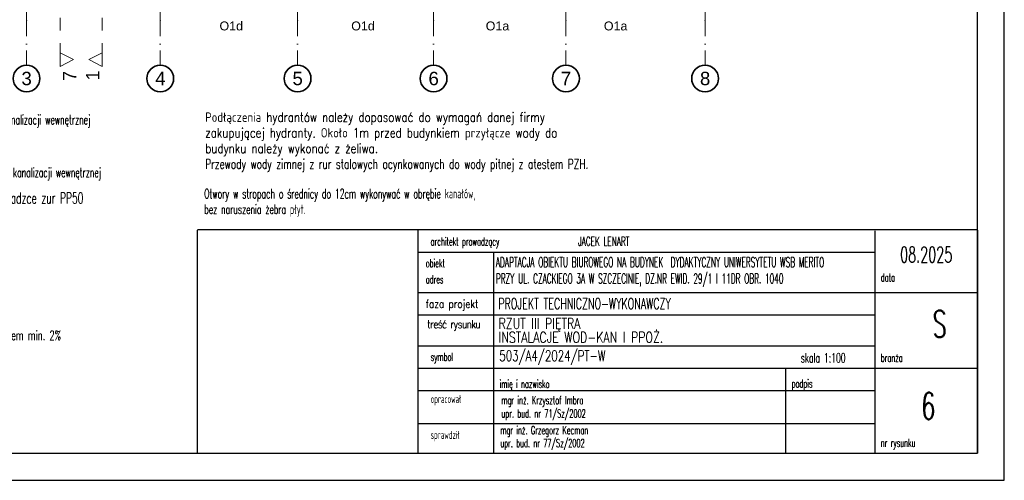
# Model space of a CAD drawing. Header units: millimetres. Extents: x -34676 to 172266, y 39940 to 476087.
# Tile 222 of 256: x 34687 to 56773, y 371574 to 381900. Entities that reach past the tile are written whole.
import ezdxf
from ezdxf.lldxf.tags import DXFTag

# ---------------------------------------------------------------- set-up
doc = ezdxf.new("R2010")
doc.units = ezdxf.units.MM
doc.header["$MEASUREMENT"] = 0
doc.linetypes.add('Kropki i Kreski', pattern=[6.702778, 3.527778, -1.763889, 0, -1.411111])
doc.linetypes.add('Przerywana', pattern=[5.644444, 2.822222, -2.822222])
for name, color, linetype in [('#opisy', 7, 'Continuous'), ('#podkład', 252, 'Continuous'), ('0_Nr_pióra__1', 7, 'Continuous'), ('_TABELA', 7, 'Continuous'), ('IS_Text_Armatury_Wodociag', 7, 'Continuous'), ('Konstrukcja - Siatka mod', 7, 'Continuous'), ('Znaczniki - Przekroje', 7, 'Continuous'), ('Znaczniki okien Archicada', 7, 'Continuous')]:
    doc.layers.add(name, color=color, linetype=linetype)
doc.styles.add('ROMANS', font='romans', dxfattribs={"width": 0.6})
doc.styles.add('STYL_AUTOMATYCZNY_1', font='arial.ttf')
doc.styles.add('STYL_AUTOMATYCZNY_6', font='txt')
tags = doc.linetypes.add('SOLID', pattern=[10, 10, 0]).pattern_tags.tags
tags[6:7] = [DXFTag(74, 4), DXFTag(75, 0), DXFTag(340, '0'), DXFTag(46, 0.0), DXFTag(50, 0.0), DXFTag(44, 0.0), DXFTag(45, 0.0)]
tags[4:5] = [DXFTag(74, 4), DXFTag(75, 0), DXFTag(340, '0'), DXFTag(46, 0.0), DXFTag(50, 0.0), DXFTag(44, 0.0), DXFTag(45, 0.0)]

# ---------------------------------------------------------------- blocks, each defined once
blk = doc.blocks.new('uyd')
at = {"layer": 'Konstrukcja - Siatka mod', "color": 252, "linetype": 'Kropki i Kreski', "lineweight": 13, "ltscale": 100}
for p, q in [((34448, 171932), (34448, 188896)), ((37448, 188901), (37448, 171932)), ((40528, 188896), (40528, 171932)), ((43578, 171932), (43578, 188896)), ((46548, 171932), (46548, 188896)), ((49668, 188896), (49668, 171932)), ((34448, 171932), (34448, 170932)), ((37448, 171932), (37448, 170932)), ((40528, 171932), (40528, 170932)), ((43578, 171932), (43578, 170932)), ((46548, 171932), (46548, 170932)), ((49668, 171932), (49668, 170932))]:
    blk.add_line(p, q, dxfattribs=at)
at = {"layer": 'Konstrukcja - Siatka mod', "color": 252, "linetype": 'Continuous', "lineweight": 35, "ltscale": 100}
for centre in [(34448, 170632), (37448, 170632), (40528, 170632), (43578, 170632), (46548, 170632), (49668, 170632)]:
    blk.add_circle(centre, 300, dxfattribs=at)
at = {"layer": 'Konstrukcja - Siatka mod', "color": 252, "linetype": 'Kropki i Kreski', "lineweight": 13, "ltscale": 100}
for p in [(34448, 171932), (34448, 171932), (37448, 171932), (37448, 171932), (40528, 171932), (40528, 171932), (43578, 171932), (43578, 171932), (46548, 171932), (46548, 171932), (49668, 171932), (49668, 171932)]:
    blk.add_point(p, dxfattribs=at)
at = {"layer": 'Znaczniki - Przekroje', "color": 252, "linetype": 'Przerywana', "lineweight": 13, "ltscale": 100}
for p, q in [((35202, 172554), (35202, 171204)), ((36143, 172554), (36143, 171204))]:
    blk.add_line(p, q, dxfattribs=at)
at = {"layer": 'Znaczniki - Przekroje', "color": 252, "linetype": 'Continuous', "lineweight": 13, "ltscale": 100, "flags": 128}
for points in [[(35202, 170904), (35202, 171204), (35502, 171054)], [(36143, 170904), (36143, 171204), (35843, 171054)]]:
    blk.add_lwpolyline(points, close=True, dxfattribs=at)
at = {"layer": 'Konstrukcja - Siatka mod', "color": 252, "linetype": 'Continuous', "lineweight": 13, "char_height": 300, "attachment_point": 1, "style": 'STYL_AUTOMATYCZNY_1'}
for s, insert in [('\\A1;{\\pql;\\pt0;\\fArial|b0|i0|c238|p0;\\W1.000000;3}', (34333, 170782)), ('\\A1;{\\pql;\\pt0;\\fArial|b0|i0|c238|p0;\\W1.000000;4}', (37333, 170782)), ('\\A1;{\\pql;\\pt0;\\fArial|b0|i0|c238|p0;\\W1.000000;5}', (40413, 170782)), ('\\A1;{\\pql;\\pt0;\\fArial|b0|i0|c238|p0;\\W1.000000;6}', (43463, 170782)), ('\\A1;{\\pql;\\pt0;\\fArial|b0|i0|c238|p0;\\W1.000000;7}', (46433, 170782)), ('\\A1;{\\pql;\\pt0;\\fArial|b0|i0|c238|p0;\\W1.000000;8}', (49553, 170782))]:
    blk.add_mtext(s, dxfattribs=dict(at, insert=insert))
at = {"layer": 'Znaczniki - Przekroje', "color": 252, "linetype": 'Continuous', "lineweight": 13, "char_height": 300, "rotation": 90, "style": 'STYL_AUTOMATYCZNY_6'}
for s, insert, attachment_point in [('\\A1;{\\pql;\\pt0;\\fGeneva CE|b0|i0|c0|p0;\\W1.000000;7}', (35562, 170578), 7), ('\\A1;{\\pqr;\\pt0;\\fGeneva CE|b0|i0|c0|p0;\\W1.000000;1}', (36083, 170814), 9)]:
    blk.add_mtext(s, dxfattribs=dict(at, insert=insert, attachment_point=attachment_point))
at = {"layer": 'Znaczniki okien Archicada', "color": 252, "linetype": 'Continuous', "lineweight": 15, "char_height": 200, "attachment_point": 7, "style": 'STYL_AUTOMATYCZNY_1'}
for s, insert in [('\\A1;{\\pql;\\pt0;\\fArial|b0|i0|c238|p0;\\W1.000000;O1d\\fArial|b0|i0|c238|p0;\\W1.000000;\\fArial|b0|i0|c238|p0;\\W1.000000;\\fArial|b0|i0|c238|p0;\\W1.000000;}', (38776, 171707)), ('\\A1;{\\pql;\\pt0;\\fArial|b0|i0|c238|p0;\\W1.000000;O1d\\fArial|b0|i0|c238|p0;\\W1.000000;\\fArial|b0|i0|c238|p0;\\W1.000000;\\fArial|b0|i0|c238|p0;\\W1.000000;}', (41731, 171707)), ('\\A1;{\\pql;\\pt0;\\fArial|b0|i0|c238|p0;\\W1.000000;O1a\\fArial|b0|i0|c238|p0;\\W1.000000;\\fArial|b0|i0|c238|p0;\\W1.000000;\\fArial|b0|i0|c238|p0;\\W1.000000;}', (44748, 171707)), ('\\A1;{\\pql;\\pt0;\\fArial|b0|i0|c238|p0;\\W1.000000;O1a\\fArial|b0|i0|c238|p0;\\W1.000000;\\fArial|b0|i0|c238|p0;\\W1.000000;\\fArial|b0|i0|c238|p0;\\W1.000000;}', (47398, 171707))]:
    blk.add_mtext(s, dxfattribs=dict(at, insert=insert))

msp = doc.modelspace()

# ---------------------------------------------------------------- linework, layer by layer
at = {"layer": '0_Nr_pióra__1', "color": 7, "linetype": 'Continuous', "ltscale": 100}
for p, q in [((38673, 377199), (56173, 377199)), ((38673, 372184), (38673, 377185)), ((43624, 372199), (43624, 377199)), ((53873, 372184), (53873, 377166)), ((56173, 377185), (56173, 372184)), ((43624, 376685), (53873, 376685)), ((45319, 372185), (45319, 376685)), ((43624, 375785), (56173, 375785)), ((43624, 375285), (53873, 375285)), ((43624, 374585), (53873, 374585)), ((43624, 374085), (56173, 374085)), ((51873, 372184), (51873, 374085)), ((43624, 373585), (53873, 373585)), ((43624, 372849), (53873, 372849)), ((43674, 372184), (56173, 372184))]:
    msp.add_line(p, q, dxfattribs=at)
at = {"layer": '0_Nr_pióra__1', "color": 7, "linetype": 'Continuous'}
msp.add_line((43624, 375285), (53873, 375285), dxfattribs=at)

# ---------------------------------------------------------------- block references
at = {"layer": '#podkład'}
msp.add_blockref('uyd', (393, 209950), dxfattribs=at)

# ---------------------------------------------------------------- texts
at = {"layer": '#opisy', "color": 7, "lineweight": 5, "insert": (38850, 379155), "char_height": 210, "width": 8864.15, "attachment_point": 4, "style": 'ROMANS'}
msp.add_mtext('\\Fromans|c238;\\W0.8;Podłączenia hydrantów należy dopasować do wymagań danej firmy zakupującej hydranty. Około 1m przed budynkiem przyłącze wody do budynku należy wykonać z żeliwa.\\P\\Fromans.shx|c238;\\W0.70000;Przewody wody zimnej z rur stalowych ocynkowanych do wody pitnej z atestem PZH.', dxfattribs=at)
at = {"layer": '0_Nr_pióra__1', "color": 7, "linetype": 'Continuous', "style": 'ROMANS'}
for s, width, p in [('RZUT III PIĘTRA', 0.75, (45429, 374969)), ('INSTALACJE WOD-KAN I PPOŻ.', 0.75, (45429, 374660)), ('503/A4/2024/PT-W', 0.7, (45446, 374245))]:
    msp.add_text(s, height=240, rotation=359.9976, dxfattribs=dict(at, width=width)).set_placement(p)
at = {"layer": '0_Nr_pióra__1', "color": 7, "linetype": 'Continuous', "rotation": 359.9976, "style": 'ROMANS'}
for s, insert, char_height, attachment_point in [('{\\Q0;architekt prowadzący}', (43905, 376896), 180, 4), ('{JACEK LENART}', (47212, 376933), 200, 4), ('\\Fromans|c238;08.2025', (55021, 376635), 350, 5), ('{\\Q0;obiekt}', (43795, 376439), 180, 4), ('\\pxql;\\W0.55;ADAPTACJA OBIEKTU BIUROWEGO NA BUDYNEK  DYDAKTYCZNY UNIWERSYTETU WSB MERITO \\PPRZY UL. CZACKIEGO 3A W SZCZECINIE, DZ.NR EWID. 29/1 I 11DR OBR. 1040 ', (45369, 376244), 220, 4), ('{\\Q0;adres}', (43795, 376079), 180, 4), ('{\\Q0;data}', (54003, 376122), 180, 4), ('\\pxql;\\Fromans.shx;\\W0.65;\\A1;PROJEKT TECHNICZNO-WYKONAWCZY', (45423, 375534), 240, 4), ('\\pxqc;S', (55021, 375080), 600, 4), ('{\\Q0;symbol}', (43905, 374311), 180, 4), ('{\\Q0;branża}', (54003, 374322), 180, 4), ('{\\Q0;imię i nazwisko}', (45452, 373712), 180, 4), ('{\\Fromans|c128;\\Q0;mgr in\\Fromans,bigfont|c238;ż\\Fromans|c128;. Krzysztof Imbra\\Pupr. bud. nr 71/Sz/2002}', (45492, 373191), 180, 4), ('{\\Q0;podpis}', (52003, 373712), 180, 4), ('{\\Q0;opracował}', (43905, 373370), 180, 4), ('{\\Q0;mgr inż. Grzegorz Kecman}', (45469, 372668), 180, 4), ('{\\Q0;sprawdził}', (43905, 372565), 180, 4), ('{\\Q0;upr. bud. nr 7\\Fromans,bigfont|c238;7\\Fromans|c238;/Sz/2002}', (45468, 372379), 180, 4), ('{\\Q0;nr rysunku}', (54003, 372382), 180, 4)]:
    msp.add_mtext(s, dxfattribs=dict(at, insert=insert, char_height=char_height, attachment_point=attachment_point))
at = {"layer": '0_Nr_pióra__1', "color": 7, "linetype": 'Continuous', "char_height": 180, "attachment_point": 4, "rotation": 359.9976, "line_spacing_factor": 0.8, "style": 'ROMANS'}
for s, insert in [('\\W0.8;faza projekt', (43795, 375498)), ('\\T0.9;\\W0.8;treść rysunku', (43829, 375043))]:
    msp.add_mtext(s, dxfattribs=dict(at, insert=insert))
at = {"layer": '0_Nr_pióra__1', "color": 7, "linetype": 'Continuous', "insert": (52209, 374320), "char_height": 210, "width": 2283.42, "attachment_point": 4, "line_spacing_factor": 0.9, "style": 'ROMANS'}
msp.add_mtext('skala 1:100', dxfattribs=at)
at = {"layer": '0_Nr_pióra__1', "color": 0, "linetype": 'Continuous', "insert": (55070, 373239), "char_height": 600, "attachment_point": 5, "rotation": 359.9976, "style": 'ROMANS'}
msp.add_mtext('6', dxfattribs=at)
at = {"layer": 'IS_Text_Armatury_Wodociag', "color": 7, "linetype": 'SOLID', "lineweight": 5, "ltscale": 10, "style": 'ROMANS', "width": 0.65}
msp.add_text('ze spadkiem min. 2%%% ', height=210, dxfattribs=at).set_placement((33618, 374717))
at = {"layer": 'IS_Text_Armatury_Wodociag', "color": 7, "linetype": 'SOLID', "lineweight": 5, "ltscale": 10, "width": 7963.12, "attachment_point": 9, "line_spacing_factor": 0.8, "style": 'ROMANS'}
for s, insert, char_height in [('\\pxql;pion kanalizacji sanitarnej z rur  PP niskoszumowej do kanalizacji wewnętrznej wyprowadzony ponad dach zakończony wywiewką ', (37405, 379204), 210), ('\\pxql;półpion kanalizacji sanitarnej z rur  PP niskoszumowej do kanalizacji wewnętrznej ', (37419, 378299), 210), ('\\pxql;przewód kanalizacji sanitarnej prowadzony w posadzce zur PP50', (37421, 377693), 250)]:
    msp.add_mtext(s, dxfattribs=dict(at, insert=insert, char_height=char_height))
at = {"layer": 'IS_Text_Armatury_Wodociag', "color": 7, "linetype": 'SOLID', "lineweight": 5, "ltscale": 10, "insert": (38826, 377793), "char_height": 210, "width": 8864.15, "attachment_point": 4, "style": 'ROMANS'}
msp.add_mtext('\\pxql;Otwory w stropach o średnicy do 12cm wykonywać w obrębie kanałów, \\Pbez naruszenia żebra płyt. ', dxfattribs=at)

# ---------------------------------------------------------------- next in the draw order: linework, layer by layer
at = {"layer": '_TABELA', "color": 7}
msp.add_lwpolyline([(14773, 401274), (56773, 401274), (14773, 401274), (14773, 371574), (56773, 371574), (56773, 401274)], dxfattribs=at)
msp.add_lwpolyline([(56173, 400664), (17273, 400664), (17273, 372184), (56173, 372184)], close=True, dxfattribs=at)

doc.saveas('drawing.dxf')
